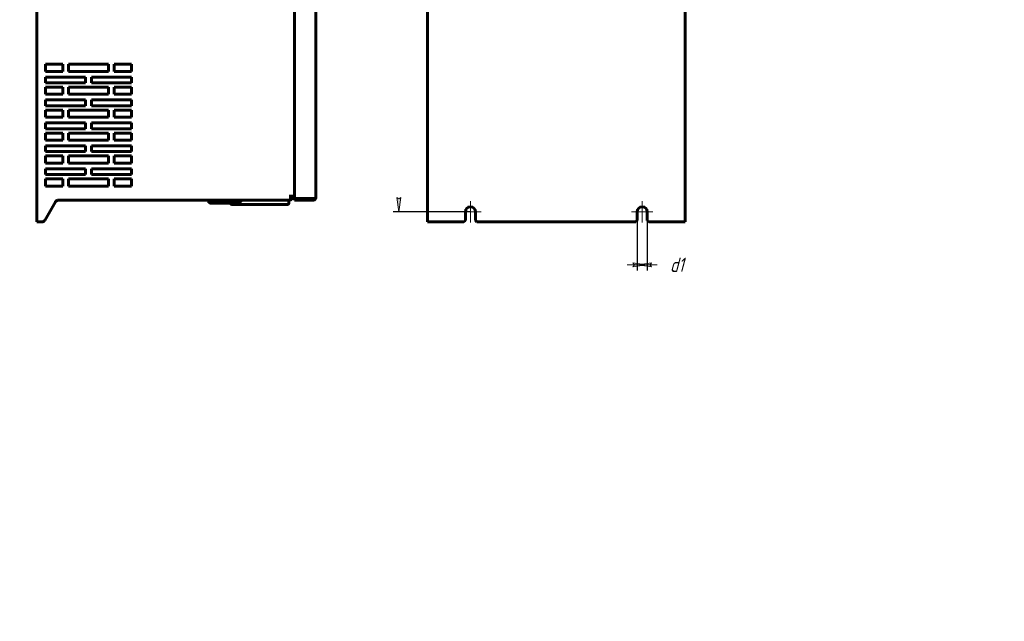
# Model space of a CAD drawing. Header units: millimetres. Extents: x 0 to 594, y 0 to 420.
# Tile 13 of 24: x 250 to 594, y 0 to 210. Entities that reach past the tile are written whole.
import ezdxf

# ---------------------------------------------------------------- set-up
doc = ezdxf.new("R2010")
doc.units = ezdxf.units.MM
for name, pattern in [('K5LT_AXLED', [12, 7.5, -1.5, 1.5, -1.5]), ('K5LT_BASIC', [0]), ('K5LT_THIN', [0])]:
    doc.linetypes.add(name, pattern=pattern)
doc.layers.add('Системный слой', color=7, linetype='Continuous')
doc.styles.add('KDIMTEXTSTYLE', font='GOST_AU.SHX', dxfattribs={"width": 0.96, "oblique": 15, "height": 5})
doc.dimstyles.new('KDIMSTYLE (0.50)', dxfattribs={"dimtxt": 5, "dimasz": 1, "dimexe": 2, "dimexo": 0, "dimgap": 1, "dimtad": 1, "dimlfac": 2, "dimtxsty": 'KDIMTEXTSTYLE', "dimsah": 1, "dimcen": 0, "dimdle": 1, "dimadec": 0, "dimazin": 0, "dimtfac": 0.667, "dimtmove": 0, "dimatfit": 3, "dimfxl": 1, "dimtvp": 1, "dimtolj": 1, "dimtzin": 0, "dimarcsym": 0})

# ---------------------------------------------------------------- blocks, each defined once
blk = doc.blocks.new('U64')
at = {"layer": 'Системный слой', "color": 150, "linetype": 'K5LT_BASIC', "lineweight": 60, "true_color": 0x0080ff}
for p, q in [((321.6760816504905, 145.9498440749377), (316.7175030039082, 145.9498440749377)), ((326.6346602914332, 145.9498440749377), (321.6760816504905, 145.9498440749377))]:
    blk.add_line(p, q, dxfattribs=at)
blk = doc.blocks.new('U69')
at = {"layer": 'Системный слой', "color": 30, "linetype": 'K5LT_AXLED', "lineweight": 18, "true_color": 0xff8000}
for q in [(407.5496761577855, 146.6998440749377), (403.7996761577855, 142.9498440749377), (411.2996761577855, 142.9498440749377), (407.5496761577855, 139.1998440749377)]:
    blk.add_line((407.5496761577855, 142.9498440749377), q, dxfattribs=at)
blk = doc.blocks.new('U70')
at = {"layer": 'Системный слой', "color": 30, "linetype": 'K5LT_AXLED', "lineweight": 18, "true_color": 0xff8000}
for q in [(467.5496761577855, 146.6998440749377), (463.7996761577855, 142.9498440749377), (471.2996761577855, 142.9498440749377), (467.5496761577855, 139.1998440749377)]:
    blk.add_line((467.5496761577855, 142.9498440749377), q, dxfattribs=at)
blk = doc.blocks.new('KDIMARROW_01')
at = {"layer": 'Системный слой'}
blk.add_hatch(color=0, dxfattribs=at).paths.add_polyline_path([(-5, -0.6582624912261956), (0, 0), (-5, 0.658262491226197), (-4.5, 5.51091059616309e-16)])
at = {"layer": 'Системный слой', "color": 0, "linetype": 'K5LT_THIN', "lineweight": 18}
for p, q in [((-4.5, 5.51091059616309e-16), (-5, 0.658262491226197)), ((-5, 0.658262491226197), (0, 0)), ((0, 0), (-5, -0.6582624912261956)), ((-5, -0.6582624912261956), (-4.5, 5.51091059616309e-16)), ((0, 0), (-1, 0))]:
    blk.add_line(p, q, dxfattribs=at)
blk = doc.blocks.new('KDIMARROW_02')
at = {"layer": 'Системный слой'}
blk.add_hatch(color=0, dxfattribs=at).paths.add_polyline_path([(4.5, -5.51091059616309e-16), (5, 0.6582624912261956), (0, 0), (5, -0.658262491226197)])
at = {"layer": 'Системный слой', "color": 0, "linetype": 'K5LT_THIN', "lineweight": 18}
for p, q in [((0, 0), (-1, 0)), ((5, 0.6582624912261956), (0, 0)), ((0, 0), (5, -0.658262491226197)), ((0, 0), (7, -8.572527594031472e-16)), ((4.5, -5.51091059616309e-16), (5, 0.6582624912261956)), ((5, -0.658262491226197), (4.5, -5.51091059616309e-16))]:
    blk.add_line(p, q, dxfattribs=at)

msp = doc.modelspace()

# ---------------------------------------------------------------- linework, layer by layer
at = {"layer": 'Системный слой', "color": 150, "linetype": 'K5LT_BASIC', "lineweight": 60, "true_color": 0x0080ff}
for p, q in [((256.0760816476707, 321.9498440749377), (256.0760816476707, 139.4498440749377)), ((392.5496761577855, 321.9498440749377), (392.5496761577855, 139.4498440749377)), ((482.5496761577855, 321.9498440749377), (482.5496761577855, 139.4498440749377)), ((346.0760816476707, 308.8498440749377), (346.0760816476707, 147.5498440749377)), ((353.5760816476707, 308.3498440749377), (353.5760816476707, 148.0498440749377)), ((259.1760816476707, 194.4498440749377), (259.1760816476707, 191.9498440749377)), ((265.1760816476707, 194.4498440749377), (259.1760816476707, 194.4498440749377)), ((265.1760816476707, 191.9498440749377), (265.1760816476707, 194.4498440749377)), ((281.1760816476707, 194.4498440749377), (267.1760816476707, 194.4498440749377)), ((267.1760816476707, 194.4498440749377), (267.1760816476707, 191.9498440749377)), ((281.1760816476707, 191.9498440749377), (281.1760816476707, 194.4498440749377)), ((289.1760816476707, 194.4498440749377), (283.1760816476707, 194.4498440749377)), ((283.1760816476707, 194.4498440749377), (283.1760816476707, 191.9498440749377)), ((289.1760816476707, 191.9498440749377), (289.1760816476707, 194.4498440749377)), ((259.1760816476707, 191.9498440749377), (265.1760816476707, 191.9498440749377)), ((259.1760816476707, 189.9930660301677), (259.1760816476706, 187.9498440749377)), ((273.1760816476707, 189.9930660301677), (259.1760816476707, 189.9930660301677)), ((267.1760816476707, 191.9498440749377), (281.1760816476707, 191.9498440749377)), ((273.1760816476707, 187.9498440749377), (273.1760816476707, 189.9930660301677)), ((289.1760816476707, 189.9930660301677), (275.1760816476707, 189.9930660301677)), ((275.1760816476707, 189.9930660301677), (275.1760816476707, 187.9498440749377)), ((283.1760816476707, 191.9498440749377), (289.1760816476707, 191.9498440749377)), ((289.1760816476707, 187.9498440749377), (289.1760816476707, 189.9930660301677)), ((259.1760816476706, 187.9498440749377), (273.1760816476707, 187.9498440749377)), ((259.1760816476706, 186.4498440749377), (259.1760816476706, 183.9498440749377)), ((265.1760816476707, 186.4498440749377), (259.1760816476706, 186.4498440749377)), ((265.1760816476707, 183.9498440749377), (265.1760816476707, 186.4498440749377)), ((267.1760816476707, 186.4498440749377), (267.1760816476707, 183.9498440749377)), ((281.1760816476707, 186.4498440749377), (267.1760816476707, 186.4498440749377)), ((275.1760816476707, 187.9498440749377), (289.1760816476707, 187.9498440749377)), ((281.1760816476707, 183.9498440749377), (281.1760816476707, 186.4498440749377)), ((289.1760816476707, 186.4498440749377), (283.1760816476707, 186.4498440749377)), ((283.1760816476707, 186.4498440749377), (283.1760816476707, 183.9498440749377)), ((289.1760816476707, 183.9498440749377), (289.1760816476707, 186.4498440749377)), ((259.1760816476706, 183.9498440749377), (265.1760816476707, 183.9498440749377)), ((267.1760816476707, 183.9498440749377), (281.1760816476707, 183.9498440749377)), ((283.1760816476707, 183.9498440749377), (289.1760816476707, 183.9498440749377)), ((273.1760816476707, 181.9930660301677), (259.1760816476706, 181.9930660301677)), ((259.1760816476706, 181.9930660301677), (259.1760816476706, 179.9498440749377)), ((259.1760816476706, 179.9498440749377), (273.1760816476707, 179.9498440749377)), ((273.1760816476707, 179.9498440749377), (273.1760816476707, 181.9930660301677)), ((275.1760816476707, 181.9930660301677), (275.1760816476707, 179.9498440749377)), ((289.1760816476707, 181.9930660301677), (275.1760816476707, 181.9930660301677)), ((275.1760816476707, 179.9498440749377), (289.1760816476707, 179.9498440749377)), ((289.1760816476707, 179.9498440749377), (289.1760816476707, 181.9930660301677)), ((265.1760816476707, 178.4498440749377), (259.1760816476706, 178.4498440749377)), ((259.1760816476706, 178.4498440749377), (259.1760816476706, 175.9498440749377)), ((259.1760816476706, 175.9498440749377), (265.1760816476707, 175.9498440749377)), ((265.1760816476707, 175.9498440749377), (265.1760816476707, 178.4498440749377)), ((267.1760816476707, 178.4498440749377), (267.1760816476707, 175.9498440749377)), ((281.1760816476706, 178.4498440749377), (267.1760816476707, 178.4498440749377)), ((267.1760816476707, 175.9498440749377), (281.1760816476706, 175.9498440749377)), ((281.1760816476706, 175.9498440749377), (281.1760816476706, 178.4498440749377)), ((283.1760816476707, 178.4498440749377), (283.1760816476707, 175.9498440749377)), ((289.1760816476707, 178.4498440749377), (283.1760816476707, 178.4498440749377)), ((283.1760816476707, 175.9498440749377), (289.1760816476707, 175.9498440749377)), ((289.1760816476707, 175.9498440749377), (289.1760816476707, 178.4498440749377)), ((273.1760816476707, 173.9930660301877), (259.1760816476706, 173.9930660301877)), ((259.1760816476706, 173.9930660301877), (259.1760816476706, 171.9498440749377)), ((259.1760816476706, 171.9498440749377), (273.1760816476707, 171.9498440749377)), ((273.1760816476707, 171.9498440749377), (273.1760816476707, 173.9930660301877)), ((289.1760816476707, 173.9930660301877), (275.1760816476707, 173.9930660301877)), ((275.1760816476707, 173.9930660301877), (275.1760816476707, 171.9498440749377)), ((275.1760816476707, 171.9498440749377), (289.1760816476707, 171.9498440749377)), ((289.1760816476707, 171.9498440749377), (289.1760816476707, 173.9930660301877)), ((265.1760816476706, 170.4498440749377), (259.1760816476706, 170.4498440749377)), ((259.1760816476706, 170.4498440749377), (259.1760816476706, 167.9498440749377)), ((265.1760816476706, 167.9498440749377), (265.1760816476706, 170.4498440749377)), ((281.1760816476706, 170.4498440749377), (267.1760816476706, 170.4498440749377)), ((267.1760816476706, 170.4498440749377), (267.1760816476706, 167.9498440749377)), ((281.1760816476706, 167.9498440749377), (281.1760816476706, 170.4498440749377)), ((289.1760816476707, 170.4498440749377), (283.1760816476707, 170.4498440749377)), ((283.1760816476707, 170.4498440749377), (283.1760816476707, 167.9498440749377)), ((289.1760816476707, 167.9498440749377), (289.1760816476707, 170.4498440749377)), ((259.1760816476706, 167.9498440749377), (265.1760816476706, 167.9498440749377)), ((259.1760816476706, 165.9930660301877), (259.1760816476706, 163.9498440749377)), ((273.1760816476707, 165.9930660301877), (259.1760816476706, 165.9930660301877)), ((267.1760816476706, 167.9498440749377), (281.1760816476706, 167.9498440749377)), ((273.1760816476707, 163.9498440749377), (273.1760816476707, 165.9930660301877)), ((275.1760816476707, 165.9930660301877), (275.1760816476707, 163.9498440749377)), ((289.1760816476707, 165.9930660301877), (275.1760816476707, 165.9930660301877)), ((283.1760816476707, 167.9498440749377), (289.1760816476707, 167.9498440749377)), ((289.1760816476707, 163.9498440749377), (289.1760816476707, 165.9930660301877)), ((259.1760816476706, 163.9498440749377), (273.1760816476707, 163.9498440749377)), ((259.1760816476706, 162.4498440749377), (259.1760816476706, 159.9498440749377)), ((265.1760816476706, 162.4498440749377), (259.1760816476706, 162.4498440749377)), ((265.1760816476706, 159.9498440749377), (265.1760816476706, 162.4498440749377)), ((281.1760816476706, 162.4498440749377), (267.1760816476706, 162.4498440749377)), ((267.1760816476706, 162.4498440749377), (267.1760816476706, 159.9498440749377)), ((275.1760816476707, 163.9498440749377), (289.1760816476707, 163.9498440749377)), ((281.1760816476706, 159.9498440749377), (281.1760816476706, 162.4498440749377)), ((283.1760816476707, 162.4498440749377), (283.1760816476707, 159.9498440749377)), ((289.1760816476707, 162.4498440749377), (283.1760816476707, 162.4498440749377)), ((289.1760816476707, 159.9498440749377), (289.1760816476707, 162.4498440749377)), ((259.1760816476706, 159.9498440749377), (265.1760816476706, 159.9498440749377)), ((267.1760816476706, 159.9498440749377), (281.1760816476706, 159.9498440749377)), ((283.1760816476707, 159.9498440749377), (289.1760816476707, 159.9498440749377)), ((273.1760816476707, 157.9930660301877), (259.1760816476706, 157.9930660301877)), ((259.1760816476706, 157.9930660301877), (259.1760816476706, 155.9498440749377)), ((259.1760816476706, 155.9498440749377), (273.1760816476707, 155.9498440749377)), ((273.1760816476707, 155.9498440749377), (273.1760816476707, 157.9930660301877)), ((275.1760816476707, 157.9930660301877), (275.1760816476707, 155.9498440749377)), ((289.1760816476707, 157.9930660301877), (275.1760816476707, 157.9930660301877)), ((275.1760816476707, 155.9498440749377), (289.1760816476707, 155.9498440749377)), ((289.1760816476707, 155.9498440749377), (289.1760816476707, 157.9930660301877)), ((259.1760816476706, 154.4498440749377), (259.1760816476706, 151.9498440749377)), ((265.1760816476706, 154.4498440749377), (259.1760816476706, 154.4498440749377)), ((259.1760816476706, 151.9498440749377), (265.1760816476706, 151.9498440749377)), ((265.1760816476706, 151.9498440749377), (265.1760816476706, 154.4498440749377)), ((267.1760816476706, 154.4498440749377), (267.1760816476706, 151.9498440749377)), ((281.1760816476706, 154.4498440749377), (267.1760816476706, 154.4498440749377)), ((267.1760816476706, 151.9498440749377), (281.1760816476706, 151.9498440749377)), ((281.1760816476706, 151.9498440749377), (281.1760816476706, 154.4498440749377)), ((289.1760816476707, 154.4498440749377), (283.1760816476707, 154.4498440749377)), ((283.1760816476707, 154.4498440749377), (283.1760816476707, 151.9498440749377)), ((283.1760816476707, 151.9498440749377), (289.1760816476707, 151.9498440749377)), ((289.1760816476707, 151.9498440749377), (289.1760816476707, 154.4498440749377)), ((344.2704467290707, 148.4498440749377), (344.7260816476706, 148.4498440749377)), ((344.9433747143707, 148.4498440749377), (344.7260816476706, 148.4498440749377)), ((344.7260816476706, 148.4498440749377), (344.7260816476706, 146.9498440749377)), ((344.7260816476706, 147.7983722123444), (345.1471560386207, 148.2194466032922)), ((345.0482641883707, 148.4498440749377), (344.9433747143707, 148.4498440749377)), ((345.0482641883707, 148.4498440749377), (345.5714201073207, 148.4498440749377)), ((345.5714201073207, 148.4498440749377), (345.5826740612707, 148.4498440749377)), ((345.5826740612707, 148.4498440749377), (346.0760816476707, 148.4498440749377)), ((345.5826740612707, 148.3998440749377), (346.0760816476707, 148.3998440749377)), ((353.5760816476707, 148.0498440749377), (353.5760816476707, 147.5498440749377)), ((262.6175335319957, 146.4498440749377), (258.8647567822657, 139.9498440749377)), ((344.7260816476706, 146.9498440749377), (263.4835589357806, 146.9498440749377)), ((315.9260816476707, 146.7412654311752), (315.9260816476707, 146.8498440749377)), ((316.6467923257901, 145.9791333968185), (315.9553709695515, 146.670554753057)), ((343.6760816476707, 145.4998440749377), (324.1760816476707, 145.4998440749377)), ((326.7053709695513, 145.9791333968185), (327.3967923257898, 146.670554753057)), ((327.4260816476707, 146.7412654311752), (327.4260816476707, 146.8498440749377)), ((344.1760816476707, 146.9498440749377), (344.1760816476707, 145.9998440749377)), ((345.0482641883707, 147.2720266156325), (345.5714201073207, 147.7951825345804)), ((345.5826740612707, 147.7998440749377), (346.0760816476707, 147.7998440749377)), ((346.0760816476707, 146.9498440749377), (346.0760816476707, 147.5498440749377)), ((351.0544312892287, 147.5498440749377), (346.0760816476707, 147.5498440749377)), ((350.9820219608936, 147.5498440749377), (346.0760816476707, 147.5498440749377)), ((351.0544312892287, 146.9498440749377), (346.0760816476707, 146.9498440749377)), ((351.0544312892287, 147.5498440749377), (352.0217485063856, 147.5498440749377)), ((352.0217485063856, 146.9498440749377), (351.0544312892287, 146.9498440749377)), ((352.0217485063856, 147.5498440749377), (352.0445403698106, 147.5498440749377)), ((352.4760816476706, 146.9498440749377), (352.0217485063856, 146.9498440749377)), ((353.5386000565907, 147.5498440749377), (352.0445403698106, 147.5498440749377)), ((352.4760816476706, 146.9498440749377), (352.4760816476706, 147.5498440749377)), ((353.3004487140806, 147.3215454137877), (353.0420356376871, 147.5498440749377)), ((353.5386000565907, 147.5498440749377), (353.5760816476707, 147.5498440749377)), ((405.7996761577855, 139.9498440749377), (405.7996761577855, 142.9498440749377)), ((409.2996761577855, 139.9498440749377), (409.2996761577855, 142.9498440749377)), ((465.7996761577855, 139.9498440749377), (465.7996761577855, 142.9498440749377)), ((469.2996761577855, 139.9498440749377), (469.2996761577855, 142.9498440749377)), ((256.0760816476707, 139.4498440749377), (257.1760816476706, 139.4498440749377)), ((257.9987313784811, 139.4498440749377), (257.1760816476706, 139.4498440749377)), ((392.5496761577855, 139.4498440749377), (393.6496761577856, 139.4498440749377)), ((405.2996761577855, 139.4498440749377), (393.6496761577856, 139.4498440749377)), ((405.2996761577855, 139.4498440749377), (405.7996761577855, 139.9498440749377)), ((409.2996761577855, 139.9498440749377), (409.7996761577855, 139.4498440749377)), ((465.2996761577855, 139.4498440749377), (409.7996761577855, 139.4498440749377)), ((465.2996761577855, 139.4498440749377), (465.7996761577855, 139.9498440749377)), ((469.2996761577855, 139.9498440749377), (469.7996761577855, 139.4498440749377)), ((481.4496761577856, 139.4498440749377), (469.7996761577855, 139.4498440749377)), ((481.4496761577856, 139.4498440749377), (482.5496761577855, 139.4498440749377))]:
    msp.add_line(p, q, dxfattribs=at)
for centre, radius, start, end in [((345.5826740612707, 147.7839285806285), 0.6159154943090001, 89.99999999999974, 135.0000000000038), ((263.4835589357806, 145.9498440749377), 1, 90.0000000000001, 149.999999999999), ((316.0260816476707, 146.8498440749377), 0.09999999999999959, 90, 180), ((316.0260816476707, 146.7412654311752), 0.09999999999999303, 179.9999999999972, 224.999999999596), ((316.7175030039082, 146.0498440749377), 0.1000000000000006, 225.0000000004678, 270.000000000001), ((324.1760816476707, 145.9998440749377), 0.5, 185.7391704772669, 270), ((326.6346602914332, 146.0498440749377), 0.1000000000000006, 269.999999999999, 314.9999999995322), ((327.3260816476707, 146.8498440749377), 0.09999999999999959, 0, 90), ((327.3260816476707, 146.7412654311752), 0.09999999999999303, 315.000000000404, 0), ((343.6760816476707, 145.9998440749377), 0.5, 270, 0), ((344.2704467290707, 148.0498440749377), 1.1, 294.4698005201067, 307.7163437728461), ((344.2704467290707, 148.0498440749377), 1.1, 307.7163437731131, 314.9999999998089), ((345.5826740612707, 147.7839285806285), 0.01591549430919, 89.99999999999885, 135.0000000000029), ((352.4760816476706, 148.0498440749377), 1.1, 270.0000001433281, 318.5405451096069), ((352.4760816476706, 148.0498440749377), 1.1, 318.5405600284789, 332.9643082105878), ((407.5496761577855, 142.9498440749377), 1.75, 0, 180), ((467.5496761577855, 142.9498440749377), 1.75, 0, 180), ((257.9987313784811, 140.4498440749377), 1, 270, 330.0000000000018)]:
    msp.add_arc(centre, radius, start, end, dxfattribs=at)

# ---------------------------------------------------------------- block references
at = {"layer": 'Системный слой'}
for name in ['U64', 'U69', 'U70']:
    msp.add_blockref(name, (0, 0), dxfattribs=at)

# ---------------------------------------------------------------- dimensions: what is measured, and where the dimension line sits
at = {"layer": 'Системный слой', "color": 7}
msp.add_linear_dim(base=(382.5496761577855, 318.4498440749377), p1=(407.5496761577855, 142.9498440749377), p2=(405.7996761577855, 318.4498440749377), angle=90, location=(382.5496761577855, 230.6998440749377), text='\\H5.0;\\W0.965;\\Q15;\\H5.0;\\W0.965;\\Q15;\\Q15;В1', dimstyle='KDIMSTYLE (0.50)', override={"dimexo": 0, "dimblk1": 'KDIMARROW_01', "dimblk2": 'KDIMARROW_01', "dimse1": 0, "dimse2": 0, "dimclrt": 7, "dimtolj": 1}, dxfattribs=at).render()
msp.add_linear_dim(base=(465.7996761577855, 124.4498440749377), p1=(469.2996761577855, 139.9498440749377), p2=(465.7996761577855, 139.9498440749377), location=(479.6570718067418, 124.4498440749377), text='\\H5.0;\\W0.965;\\Q15;\\H5.0;\\W0.965;\\Q15;\\Q15;d1', dimstyle='KDIMSTYLE (0.50)', override={"dimexo": 0, "dimblk1": 'KDIMARROW_02', "dimblk2": 'KDIMARROW_02', "dimse1": 0, "dimse2": 0, "dimclrt": 7, "dimtolj": 1}, dxfattribs=at).render()

doc.saveas('drawing.dxf')
